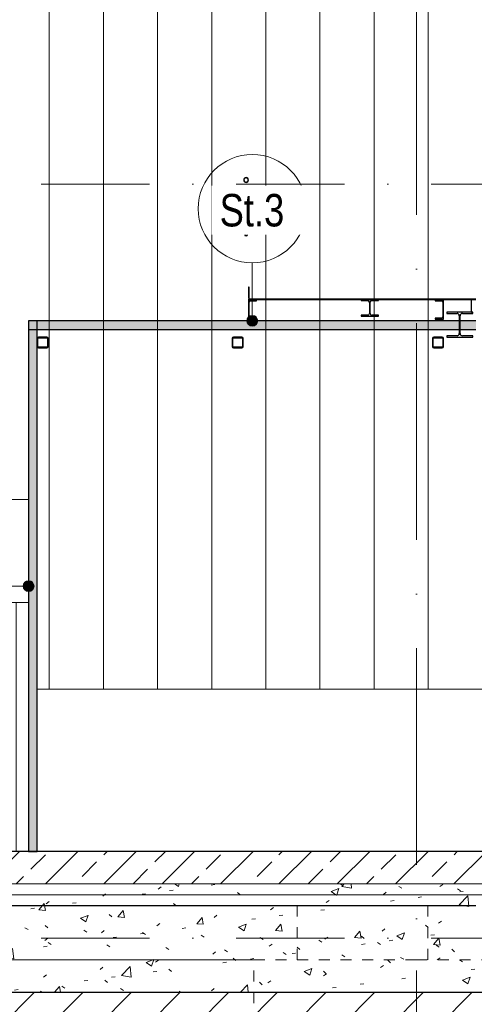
# Model space of a CAD drawing. Header units: millimetres. Extents: x 200776 to 378340, y -23587 to 19113.
# Tile 56 of 61: x 332063 to 336261, y -1411 to 7680. Entities that reach past the tile are written whole.
import ezdxf

# ---------------------------------------------------------------- set-up
doc = ezdxf.new("R2010")
doc.units = ezdxf.units.MM
for name, pattern in [('A_CARA_02_Čárkovaná', [200, 100, -100]), ('Čerchovaná 10mm', [1800, 1000, -400, 0, -400]), ('Čerchovaná 20mm', [3000, 2000, -500, 0, -500]), ('Čerchovaná 3mm', [500, 300, -100, 0, -100])]:
    doc.linetypes.add(name, pattern=pattern)
for name, color, linetype, lineweight in [('CA_DVERE', 7, 'Continuous', 13), ('CA_DVERE_NEVHRA1', 3, 'Čerchovaná 3mm', 13), ('CA_OSY', 5, 'Continuous', 9), ('CA_PODLAHA', 1, 'Continuous', 25), ('CA_PODLAHA25', 7, 'Continuous', 13), ('CA_POHHRA25', 7, 'Continuous', 13), ('CA_PSVBUB', 3, 'Continuous', 9), ('CA_REZY', 1, 'Continuous', 25), ('CA_SRAFY', 9, 'Continuous', 25), ('CA_ZAKLADY25', 7, 'Continuous', 13), ('CA_ZARIZPRED', 8, 'Continuous', 13), ('Popisky podlahy', 250, 'Continuous', 9), ('Vzor v řezu', 55, 'Continuous', 9)]:
    doc.layers.add(name, color=color, linetype=linetype, lineweight=lineweight)
doc.styles.add('Arial_1', font='arial.ttf', dxfattribs={"width": 0.8, "height": 300})
pattern_1 = [(50, (339103.94, 1115), (728.737, -63.756), [76.2, -838.2]), (355, (339103.94, 1115), (-140.97, 764.23), [60.96, -670.56]), (100.451, (339164.7, 1109.7), (587.77, 700.467), [64.76, -712.36]), (46.184, (339103.9, 1318.2), (1084.32, -168.17), [114.3, -1257.3]), (96.636, (339194.3, 1304.2), (949.61, 989.71), [97.14, -1068.54]), (351.184, (339103.9, 1318.2), (949.62, 989.7), [91.44, -1005.84]), (21, (339205.54, 1267.4), (606.458, -409.06), [76.2, -838.2]), (326, (339205.54, 1267.4), (247.21, 736.753), [60.96, -670.56]), (71.451, (339256.1, 1233.3), (853.67, 327.685), [64.76, -712.36]), (37.5, (339103.94, 1115), (12.355, 338.22), [33.528, -628.904, 33.528, -647.192, -673.1]), (37.5, (339103.94, 1115), (12.355, 338.22), [-1343.152, 33.528, -639.572]), (7.5, (339103.94, 1115), (267.279, 400.722), [33.528, -354.584, 33.528, -613.664, -256.54]), (7.5, (339103.94, 1115), (267.279, 400.722), [-1035.304, 33.528, -223.012]), (327.5, (338877.37, 1115), (542.363, -22.915), [33.528, -220.472, 33.528, -1810.512]), (327.5, (338877.37, 1115), (542.363, -22.915), [-287.528, -758.952, 33.528, -1018.032]), (317.5, (338775.77, 1115), (592.517, 101.707), [33.528, -296.672, 33.528, -492.76, -746.76]), (317.5, (338775.77, 1115), (592.517, 101.707), [-856.49, 33.53, -713.23])]

# ---------------------------------------------------------------- blocks, each defined once
blk = doc.blocks.new('ROLLING_SHUTTER_DD_DECOTHERM_S_EN - Rolovací dveře interiér 2000x2500-2554678-Řez 3 - vestavek V9')
at = {"layer": 'CA_DVERE'}
for p, q in [((58367, 3250), (58367, 2300)), ((59000, 3250), (58367, 3250)), ((58367, 2300), (59000, 2300)), ((58885, 0), (58885, 2300)), ((58885, 2300), (58885, 0))]:
    blk.add_line(p, q, dxfattribs=at)
blk = doc.blocks.new('ocelová kce final - 11542_003_OK-HALA_TaO-2_ET_AciS_2025-05-29_upr_dwg-2597525-Řez 3 - vestavek V9')
at = {"layer": 'CA_REZY'}
for p, q in [((61030, 5210), (61030, 5110)), ((61036, 5210), (61030, 5210)), ((61036, 5110), (61036, 5210)), ((61030, 5110), (61036, 5110)), ((63130, 5100), (61030, 5100)), ((61030, 5100), (61030, 5095)), ((61105, 5095), (61030, 5095)), ((61030, 5095), (61030, 4915)), ((61030, 5095), (63130, 5095)), ((61105, 5084.5), (61105, 5095)), ((62230, 5095), (62070, 5095)), ((62070, 5095), (62070, 5086)), ((62230, 5086), (62230, 5095)), ((62755, 5095), (62755, 5084.5)), ((62830, 5095), (62755, 5095)), ((62830, 4915), (62830, 5095)), ((63090, 5095), (63085, 5095)), ((63085, 5095), (63085, 4980)), ((63090, 4980), (63090, 5095)), ((61035.5, 4937.5), (61035.5, 5072.5)), ((61047.5, 5084.5), (61105, 5084.5)), ((62070, 5086), (62132, 5086)), ((62147, 5071), (62147, 4967)), ((62153, 4967), (62153, 5071)), ((62168, 5086), (62230, 5086)), ((62755, 5084.5), (62812.5, 5084.5)), ((62824.5, 5072.5), (62824.5, 4937.5)), ((61030, 4915), (61105, 4915)), ((61105, 4925.5), (61047.5, 4925.5)), ((61105, 4915), (61105, 4925.5)), ((62132, 4952), (62070, 4952)), ((62070, 4952), (62070, 4943)), ((62070, 4943), (62230, 4943)), ((62230, 4952), (62168, 4952)), ((62230, 4943), (62230, 4952)), ((62812.5, 4925.5), (62755, 4925.5)), ((62755, 4925.5), (62755, 4915)), ((62755, 4915), (62830, 4915)), ((63100, 4980), (62860, 4980)), ((62860, 4980), (62860, 4968)), ((62860, 4968), (62955.3, 4968)), ((62976.3, 4947), (62976.3, 4783)), ((62983.8, 4783), (62983.8, 4947)), ((63004.8, 4968), (63100, 4968)), ((63085, 4980), (63090, 4980)), ((63100, 4968), (63100, 4980)), ((59080, 4738), (59080, 4662)), ((59086, 4662), (59086, 4738)), ((59168, 4750), (59092, 4750)), ((59092, 4744), (59168, 4744)), ((59174, 4738), (59174, 4662)), ((59180, 4662), (59180, 4738)), ((60880, 4738), (60880, 4662)), ((60886, 4662), (60886, 4738)), ((60968, 4750), (60892, 4750)), ((60892, 4744), (60968, 4744)), ((60974, 4738), (60974, 4662)), ((60980, 4662), (60980, 4738)), ((62730, 4738), (62730, 4662)), ((62736, 4662), (62736, 4738)), ((62818, 4750), (62742, 4750)), ((62742, 4744), (62818, 4744)), ((62824, 4738), (62824, 4662)), ((62830, 4662), (62830, 4738)), ((62860, 4762), (62860, 4750)), ((62955.3, 4762), (62860, 4762)), ((62860, 4750), (63100, 4750)), ((63100, 4762), (63004.8, 4762)), ((63100, 4750), (63100, 4762)), ((59168, 4656), (59092, 4656)), ((59092, 4650), (59168, 4650)), ((60968, 4656), (60892, 4656)), ((60892, 4650), (60968, 4650)), ((62818, 4656), (62742, 4656)), ((62742, 4650), (62818, 4650)), ((63130, 0), (56273.7, 0)), ((56273.7, -500), (63130, -500))]:
    blk.add_line(p, q, dxfattribs=at)
for centre, radius, start, end in [((61007.8, 6200), 22.2, 90, 270), ((61007.8, 6200), 19.4, 90, 270), ((61007.8, 6200), 22.2, 270, 90), ((61007.8, 6200), 19.3, 270, 90), ((61007.8, 5700), 16, 0, 180), ((61007.8, 5700), 16, 180, 0), ((61007.8, 5700), 14, 0, 180), ((61007.8, 5700), 14, 180, 0), ((61047.5, 5072.5), 12, 90, 180), ((62132, 5071), 15, 0, 90), ((62168, 5071), 15, 90, 180), ((62812.5, 5072.5), 12, 0, 90), ((61047.5, 4937.5), 12, 180, 270), ((62132, 4967), 15, 270, 0), ((62168, 4967), 15, 180, 270), ((62812.5, 4937.5), 12, 270, 0), ((62955.3, 4947), 21, 0, 90), ((63004.8, 4947), 21, 90, 180), ((59092, 4738), 12, 90, 180), ((59092, 4738), 6, 90, 180), ((59168, 4738), 12, 0, 90), ((59168, 4738), 6, 0, 90), ((60892, 4738), 12, 90, 180), ((60892, 4738), 6, 90, 180), ((60968, 4738), 12, 0, 90), ((60968, 4738), 6, 0, 90), ((62742, 4738), 12, 90, 180), ((62742, 4738), 6, 90, 180), ((62818, 4738), 12, 0, 90), ((62818, 4738), 6, 0, 90), ((62955.3, 4783), 21, 270, 0), ((63004.8, 4783), 21, 180, 270), ((59092, 4662), 12, 180, 270), ((59092, 4662), 6, 180, 270), ((59168, 4662), 6, 270, 0), ((59168, 4662), 12, 270, 0), ((60892, 4662), 12, 180, 270), ((60892, 4662), 6, 180, 270), ((60968, 4662), 6, 270, 0), ((60968, 4662), 12, 270, 0), ((62742, 4662), 12, 180, 270), ((62742, 4662), 6, 180, 270), ((62818, 4662), 12, 270, 0), ((62818, 4662), 6, 270, 0)]:
    blk.add_arc(centre, radius, start, end, dxfattribs=at)
blk = doc.blocks.new('ocelová kce final - ocelová kce final-2597615-Řez 3 - vestavek V9')
blk.add_blockref('ocelová kce final - 11542_003_OK-HALA_TaO-2_ET_AciS_2025-05-29_upr_dwg-2597525-Řez 3 - vestavek V9', (0, 0))
blk = doc.blocks.new('Popisek podlahy - Popisek podlahy-1418391-Řez 3 - vestavek V9')
at = {"layer": 'Popisky podlahy'}
blk.add_circle((66732.8, 6100), 500, dxfattribs=at)

msp = doc.modelspace()

# ---------------------------------------------------------------- hatches: boundary and pattern name
at = {"layer": 'CA_POHHRA25', "lineweight": 9}
h = msp.add_hatch(dxfattribs=at)
h.set_pattern_fill('FP_36', color=256, style=0, pattern_type=2)
h.set_pattern_definition([(90, (314835.4, 0), (-500, 3e-14), [])])
h.paths.add_polyline_path([(336473.8, 1500), (336473.8, 4750), (336275.5, 4750), (336275.5, 4762), (336370.8, 4762), (336381.3, 4764.8), (336389, 4772.5), (336391.8, 4783), (336391.8, 4947), (336389, 4957.5), (336381.3, 4965.2), (336370.8, 4968), (336275.5, 4968), (336275.5, 5095), (336235.5, 5095), (336235.5, 4980), (336245.5, 4980), (336245.5, 4968), (336150.3, 4968), (336139.8, 4965.2), (336132.1, 4957.5), (336129.3, 4947), (336129.3, 4783), (336132.1, 4772.5), (336139.8, 4764.8), (336150.3, 4762), (336245.5, 4762), (336245.5, 4750), (336005.5, 4750), (336005.5, 4762), (336100.8, 4762), (336111.3, 4764.8), (336119, 4772.5), (336121.8, 4783), (336121.8, 4947), (336119, 4957.5), (336111.3, 4965.2), (336100.8, 4968), (336005.5, 4968), (336005.5, 4980), (336230.5, 4980), (336230.5, 5095), (335975.5, 5095), (335975.5, 4915), (335900.5, 4915), (335900.5, 4925.5), (335958, 4925.5), (335966.5, 4929), (335970, 4937.5), (335970, 5072.5), (335966.5, 5081), (335958, 5084.5), (335900.5, 5084.5), (335900.5, 5095), (335375.5, 5095), (335375.5, 5086), (335313.5, 5086), (335302.9, 5081.6), (335298.5, 5071), (335298.5, 4967), (335302.9, 4956.4), (335313.5, 4952), (335375.5, 4952), (335375.5, 4943), (335215.5, 4943), (335215.5, 4952), (335277.5, 4952), (335288.1, 4956.4), (335292.5, 4967), (335292.5, 5071), (335288.1, 5081.6), (335277.5, 5086), (335215.5, 5086), (335215.5, 5095), (334250.5, 5095), (334250.5, 5084.5), (334193, 5084.5), (334184.6, 5081), (334181, 5072.5), (334181, 4937.5), (334184.6, 4929), (334193, 4925.5), (334250.5, 4925.5), (334250.5, 4915), (334175.5, 4915), (334175.5, 5100), (336275.5, 5100), (336275.5, 14183.9), (329419.2, 14869.5), (329419.2, 1500), (332030.6, 1500), (332030.6, 2300), (331512.6, 2300), (331512.6, 3250), (332145.6, 3250), (332145.6, 4900), (332225.6, 4900), (332225.6, 4738), (332229.1, 4746.5), (332237.5, 4750), (332313.5, 4750), (332322, 4746.5), (332325.5, 4738), (332325.5, 4662), (332322, 4653.5), (332313.5, 4650), (332237.5, 4650), (332229.1, 4653.5), (332225.6, 4662), (332225.6, 1500), (336473.4, 1500)])
h.paths.add_polyline_path([(334037.5, 4650), (334029.1, 4653.5), (334025.5, 4662), (334025.5, 4738), (334029.1, 4746.5), (334037.5, 4750), (334113.5, 4750), (334122, 4746.5), (334125.5, 4738), (334125.5, 4662), (334122, 4653.5), (334113.5, 4650)])
h.paths.add_polyline_path([(335887.5, 4650), (335879.1, 4653.5), (335875.5, 4662), (335875.5, 4738), (335879.1, 4746.5), (335887.5, 4750), (335963.5, 4750), (335972, 4746.5), (335975.5, 4738), (335975.5, 4662), (335972, 4653.5), (335963.5, 4650)])
h.paths.add_polyline_path([(334113.5, 4656), (334117.8, 4657.8), (334119.5, 4662), (334119.5, 4738), (334117.8, 4742.2), (334113.5, 4744), (334037.5, 4744), (334033.3, 4742.2), (334031.5, 4738), (334031.5, 4662), (334033.3, 4657.8), (334037.5, 4656)])
h.paths.add_polyline_path([(335963.5, 4656), (335967.8, 4657.8), (335969.5, 4662), (335969.5, 4738), (335967.8, 4742.2), (335963.5, 4744), (335887.5, 4744), (335883.3, 4742.2), (335881.5, 4738), (335881.5, 4662), (335883.3, 4657.8), (335887.5, 4656)])
h.paths.add_polyline_path([(332313.5, 4656), (332317.8, 4657.8), (332319.5, 4662), (332319.5, 4738), (332317.8, 4742.2), (332313.5, 4744), (332237.5, 4744), (332233.3, 4742.2), (332231.5, 4738), (332231.5, 4662), (332233.3, 4657.8), (332237.5, 4656)])
h.paths.add_polyline_path([(336461.1, 4762), (336473.8, 4762), (336473.8, 4968), (336418.5, 4967.5), (336409.8, 4965.2), (336402.1, 4957.5), (336399.3, 4947), (336399.3, 4783), (336402.1, 4772.5), (336409.8, 4764.8), (336421.7, 4762)])
h.paths.add_polyline_path([(336285.5, 4980), (336473.8, 4980), (336473.8, 5007), (336285.5, 5007)])
h.paths.add_polyline_path([(334181.5, 5110), (334175.5, 5110), (334175.5, 5210), (334181.5, 5210)])
h.paths.add_polyline_path([(334153.3, 5684), (334141.4, 5690.1), (334137.3, 5700), (334143.4, 5711.9), (334153.3, 5716), (334164.6, 5711.3), (334169.3, 5700), (334163.2, 5688.1)])
h.paths.add_polyline_path([(334153.3, 5686), (334163.2, 5690.1), (334167.3, 5700), (334163.2, 5709.9), (334153.3, 5714), (334143.4, 5709.9), (334139.3, 5700), (334143.4, 5690.1), (334146.8, 5688.7)])
h.paths.add_polyline_path([(334153.3, 6177.7), (334139.6, 6182.8), (334132.1, 6193.1), (334132.1, 6206.9), (334140.2, 6218), (334153.3, 6222.2), (334167, 6217.2), (334174.5, 6206.9), (334174.5, 6193.1), (334166.4, 6182), (334162.2, 6180.6)])
h.paths.add_polyline_path([(334153.3, 6180.6), (334167, 6186.3), (334172.6, 6200), (334166.4, 6213.9), (334153.3, 6219.3), (334139.6, 6213.7), (334133.9, 6200), (334140.2, 6186.1), (334150, 6182)])
h.paths.add_polyline_path([(336425.5, 7880), (336473.8, 7880), (336473.8, 14164), (336425.5, 14168.9), (336425.5, 8259.6)])
h.paths.add_polyline_path([(335040, 9100), (334925.5, 9100), (334925.5, 9132), (335040, 9132), (335053.5, 9135.6), (335063.4, 9145.5), (335067, 9159), (335067, 9741), (335063.4, 9754.5), (335053.5, 9764.4), (335040, 9768), (334925.5, 9768), (334925.5, 9793), (334922.9, 9786.6), (334916.5, 9784), (334759.5, 9784), (334746.8, 9778.7), (334741.5, 9766), (334741.5, 9609), (334738.9, 9602.6), (334732.5, 9600), (334725.5, 9600), (334725.5, 9800), (335040.5, 9800), (335040.5, 9870), (335110.5, 9870), (335111, 9800), (335335.5, 9800), (335335.5, 9805), (336260.5, 9805), (336260.5, 9680), (336200.5, 9680), (336200.5, 9688), (336243.5, 9688), (336252, 9691.5), (336255.5, 9700), (336255.5, 9780), (336252, 9788.5), (336243.5, 9792), (336200.5, 9792), (336200.5, 9800), (335425.5, 9800), (335425.5, 9600), (335418.5, 9600), (335412.2, 9602.6), (335409.5, 9609), (335409.5, 9766), (335404.3, 9778.7), (335391.5, 9784), (335234.5, 9784), (335228.2, 9786.6), (335225.5, 9793), (335225.5, 9768), (335111, 9768), (335097.5, 9764.4), (335087.7, 9754.5), (335084, 9741), (335084, 9159), (335087.7, 9145.5), (335097.5, 9135.6), (335111, 9132), (335225.5, 9132), (335225.5, 9100), (335067, 9100)])
h.paths.add_polyline_path([(336158.5, 12854.5), (336088.8, 12855.3), (336085.1, 12857.6), (336081.7, 12862.5), (336080.5, 12868.6), (336080.8, 12949.7), (336083.2, 12955.4), (336087.3, 12959.4), (336092.5, 12960.8), (336162.3, 12960), (336166, 12957.7), (336169.4, 12952.7), (336170.5, 12946.6), (336170.2, 12865.5), (336167.9, 12859.8), (336163.7, 12855.9), (336159.9, 12854.7)])
h.paths.add_polyline_path([(336092.5, 12861.6), (336161.1, 12862.3), (336163.9, 12865.6), (336164.5, 12868.6), (336163.9, 12949.7), (336161.1, 12953), (336158.5, 12953.7), (336089.9, 12953), (336087.1, 12949.7), (336086.5, 12946.6), (336087.2, 12865.5), (336089.9, 12862.3), (336091.2, 12861.7)])
h.paths.add_polyline_path([(333283.5, 12964.3), (333213.8, 12965.2), (333210.1, 12967.6), (333206.7, 12972.7), (333205.5, 12979.2), (333205.8, 13064.1), (333208.2, 13070.1), (333212.3, 13074.2), (333217.5, 13075.6), (333287.3, 13074.8), (333291, 13072.4), (333294.4, 13067.2), (333295.5, 13060.8), (333295.2, 12975.9), (333292.9, 12969.9), (333288.7, 12965.8), (333284.9, 12964.5)])
h.paths.add_polyline_path([(333217.5, 12971.7), (333286.1, 12972.5), (333288.9, 12975.9), (333289.5, 12979.2), (333288.9, 13064.1), (333286.1, 13067.5), (333283.5, 13068.2), (333214.9, 13067.5), (333212.1, 13064), (333211.5, 13060.8), (333212.2, 12975.9), (333214.9, 12972.5), (333216.2, 12971.9)])
h.paths.add_polyline_path([(330346.6, 13073.9), (330339.8, 13074.8), (330336.1, 13077.3), (330332.7, 13082.7), (330331.5, 13089.5), (330331.8, 13178.6), (330334.2, 13184.9), (330338.3, 13189.2), (330343.5, 13190.7), (330413.3, 13189.8), (330417, 13187.3), (330420.4, 13181.9), (330421.5, 13175.1), (330421.2, 13086), (330418.9, 13079.8), (330414.7, 13075.4), (330409.5, 13073.9)])
h.paths.add_polyline_path([(330409.5, 13081.7), (330413.3, 13083.4), (330415.4, 13087.7), (330415.5, 13089.5), (330414.9, 13178.6), (330412.1, 13182.2), (330409.5, 13182.9), (330340.9, 13182.2), (330338.1, 13178.5), (330337.5, 13175.1), (330338.2, 13086), (330340.9, 13082.5), (330343.5, 13081.7), (330346.6, 13081.7)])
h.paths.add_polyline_path([(336215.1, 14001.5), (336036, 14019.5), (336036.9, 14028.9), (336108.6, 14021.7), (336119.6, 14025.1), (336125, 14035.2), (336137.1, 14156.6), (336133.8, 14167.6), (336123.7, 14173), (336052.1, 14180.2), (336053, 14189.6), (336232.1, 14171.7), (336231.2, 14162.2), (336159.5, 14169.4), (336148.5, 14166.1), (336143.1, 14156), (336131, 14034.6), (336134.3, 14023.6), (336144.4, 14018.2), (336216, 14011)])
h.paths.add_polyline_path([(335099, 14154.1), (335095.7, 14154.2), (334997.8, 14165.1), (334993.1, 14168), (334989.9, 14172.2), (334989.1, 14176.9), (334996.3, 14244.9), (334999.2, 14248.9), (335005.7, 14252.2), (335011.2, 14252.9), (335013.5, 14252.9), (335111.3, 14242), (335116, 14239.1), (335119.2, 14234.8), (335120, 14230.1), (335112.9, 14162.2), (335110, 14158.1), (335103.4, 14154.8), (335099.5, 14154.2)])
h.paths.add_polyline_path([(335097.9, 14160.1), (335102.3, 14161.3), (335104.9, 14164.1), (335105.9, 14172.2), (335111.3, 14233.3), (335108.6, 14236.3), (335104.1, 14237.8), (335008.2, 14246.3), (335004.8, 14244), (335004, 14241.7), (334997.8, 14173.7), (335000.6, 14170.7), (335005.1, 14169.3), (335096.3, 14160.2)])
h.paths.add_polyline_path([(333340.1, 14289), (333161, 14307), (333161.9, 14316.4), (333233.6, 14309.2), (333244.6, 14312.6), (333250, 14322.7), (333262.1, 14444.1), (333258.8, 14455.1), (333248.7, 14460.5), (333177.1, 14467.7), (333178, 14477.1), (333357.1, 14459.2), (333356.2, 14449.7), (333284.5, 14456.9), (333273.5, 14453.6), (333268.1, 14443.5), (333256, 14322.1), (333259.3, 14311.1), (333269.4, 14305.7), (333341, 14298.5)])
h.paths.add_polyline_path([(330466.1, 14576.4), (330287, 14594.4), (330287.9, 14603.8), (330359.6, 14596.6), (330370.6, 14600), (330376, 14610.1), (330388.1, 14731.5), (330384.8, 14742.5), (330374.7, 14747.9), (330303.1, 14755.1), (330304, 14764.5), (330483.1, 14746.6), (330482.2, 14737.1), (330410.5, 14744.3), (330399.5, 14741), (330394.1, 14730.9), (330382, 14609.5), (330385.3, 14598.5), (330395.4, 14593.1), (330467, 14585.9)])
at = {"layer": 'CA_PSVBUB'}
h = msp.add_hatch(color=256, dxfattribs=at)
edge = h.paths.add_edge_path()
edge.add_arc((332145.6, 2450), 50, 0, 360)
at = {"layer": 'CA_SRAFY', "lineweight": 9}
h = msp.add_hatch(dxfattribs=at)
h.set_pattern_fill('FP_56', color=256, angle=-18.43, style=0, pattern_type=2)
h.set_pattern_definition([(251.57, (332220.476, 2455.08), (0.003194, -40.64254), [6.096, -283.058, 32.106, 0]), (108.43, (332220.476, 2444.92), (-0.003194, -40.64254), [6.096, -283.058, 31.648, 0]), (198.43, (332220.476, 2455.08), (101.60858, 20.31297), [96.368, -224.892]), (161.57, (332220.476, 2444.92), (-101.60858, 20.31297), [96.368, -224.892])])
h.paths.add_polyline_path([(332145.6, 0), (332225.6, 0), (332225.6, 4900), (332145.6, 4900), (332145.6, 129.8)])
h = msp.add_hatch(dxfattribs=at)
h.set_pattern_fill('FP_58', color=256, angle=-113.578, style=0, pattern_type=2)
h.set_pattern_definition([(246.422, (334137.505, 4888.96), (-0.0002, -220.727), [38.113, -20.106, 100.311, -20.106, -62.196]), (246.422, (334137.505, 4888.96), (-0.0002, -220.727), [-178.636, 38.113, -24.083]), (293.578, (334195.3, 4888.96), (96.332, 0.0005), [38.113, -20.106, 100.311, -20.106, -62.196]), (293.578, (334195.3, 4888.96), (96.332, 0.0005), [-178.636, 38.113, -24.083]), (180, (334195.3, 4888.96), (-7e-13, -220.726), [57.799, -38.532]), (180, (334147.14, 4690.3), (-7e-13, -220.726), [57.799, -38.532]), (270, (334210.55, 4854.03), (96.334, -3e-13), [18.426, -202.3]), (270, (334162.38, 4743.67), (96.334, -3e-13), [18.426, -202.3]), (270, (334122.26, 4854.03), (96.334, -3e-13), [18.426, -202.3]), (270, (334074.09, 4743.67), (96.334, -3e-13), [18.426, -202.3])])
h.paths.add_polyline_path([(336220, 4820), (336275.5, 4820), (336275.5, 4900), (332145.6, 4900), (332145.6, 4820), (335910.9, 4820)])
h = msp.add_hatch(dxfattribs=at)
h.set_pattern_fill('FP_49', color=256, style=0, pattern_type=2)
h.set_pattern_definition([(45, (339103.94, 1115), (-269.408, 269.408), []), (45, (339373.35, 1115), (-269.408, 269.408), [190.5, -95.25])])
h.paths.add_polyline_path([(337456.5, -300), (343271.2, -300), (343271.2, 0), (329419.2, 0), (329419.2, -300), (336838.2, -300)])
h = msp.add_hatch(dxfattribs=at)
h.set_pattern_fill('FP_48', color=256, style=0, pattern_type=2)
h.set_pattern_definition(pattern_1)
h.paths.add_polyline_path([(343020.8, -400), (343271.2, -400), (343271.2, -300), (329419.2, -300), (329419.2, -400), (342402.5, -400)])
h = msp.add_hatch(dxfattribs=at)
h.set_pattern_fill('FP_48', color=256, style=0, pattern_type=2)
h.set_pattern_definition(pattern_1)
h.paths.add_polyline_path([(338693, -1300), (343271.2, -1300), (343271.2, -400), (329419.2, -400), (329419.2, -1300), (338074.7, -1300)])
at = {"layer": 'Popisky podlahy'}
h = msp.add_hatch(color=7, dxfattribs=at)
edge = h.paths.add_edge_path()
edge.add_arc((334210.5, 4900), 50, 0, 360)
at = {"layer": 'Vzor v řezu'}
h = msp.add_hatch(dxfattribs=at)
h.set_pattern_fill('FP_50', color=256, style=0, pattern_type=2)
h.set_pattern_definition([(45, (339103.94, 1115), (-224.506, 224.506), [])])
h.paths.add_polyline_path([(346112, -3565.5), (347624.2, -3565.5), (347624.2, 5059.5), (345473, 5071.3), (345075.1, 4997.6), (345075.1, -210), (343640.5, -210), (343640.5, -1140), (343271.2, -1140), (343271.2, -1300), (329419.2, -1300), (329419.2, -3565.5), (345802.9, -3565.5)])

# ---------------------------------------------------------------- linework, layer by layer
at = {"layer": 'CA_OSY', "linetype": 'Čerchovaná 20mm'}
msp.add_line((335725.4, -6123.3), (335725.4, 17912.5), dxfattribs=at)
at = {"layer": 'CA_OSY', "linetype": 'Čerchovaná 10mm'}
for p, q in [((326861.3, 6160), (348330, 6160)), ((326861.3, 0), (348330, 0)), ((326861.3, -800), (348330, -800))]:
    msp.add_line(p, q, dxfattribs=at)
at = {"layer": 'CA_PODLAHA'}
for p, q in [((336275.5, 4900), (332145.6, 4900)), ((332145.6, 4900), (332145.6, 4820)), ((332145.6, 4820), (336275.5, 4820)), ((343271.2, 0), (329419.2, 0)), ((329419.2, -1300), (343271.2, -1300))]:
    msp.add_line(p, q, dxfattribs=at)
at = {"layer": 'CA_PODLAHA25'}
for p, q in [((343271.2, -300), (329419.2, -300)), ((343271.2, -400), (329419.2, -400))]:
    msp.add_line(p, q, dxfattribs=at)
at = {"layer": 'CA_POHHRA25'}
for p, q in [((332225.6, 1500), (335726.4, 1500)), ((335726.4, 1500), (335726.4, 0)), ((335726.4, 0), (335726.4, 1500)), ((335726.4, 1500), (343226.1, 1500)), ((330716.9, -1000), (334225.8, -1000))]:
    msp.add_line(p, q, dxfattribs=at)
at = {"layer": 'CA_PSVBUB'}
msp.add_line((332145.6, 2450), (331645.6, 2450), dxfattribs=at)
msp.add_circle((332145.6, 2450), 50, dxfattribs=at)
at = {"layer": 'CA_REZY'}
for p, q in [((332145.6, 4900), (332145.6, 0)), ((332225.6, 0), (332225.6, 4900)), ((332145.6, 0), (332225.6, 0))]:
    msp.add_line(p, q, dxfattribs=at)
at = {"layer": 'CA_ZAKLADY25', "linetype": 'A_CARA_02_Čárkovaná', "lineweight": 9}
for p, q in [((334626.4, -500), (334626.4, -1000)), ((335831.2, -500), (335831.2, -1000)), ((334225.8, -1000), (335725.5, -1000)), ((334225.8, -2000), (334225.8, -1000)), ((335725.5, -1000), (336525.5, -1000)), ((335725.5, -2000), (335725.5, -1000))]:
    msp.add_line(p, q, dxfattribs=at)
at = {"layer": 'Popisky podlahy'}
msp.add_line((334210.5, 4900), (334210.5, 5435), dxfattribs=at)
msp.add_circle((334210.5, 4900), 50, dxfattribs=at)

# ---------------------------------------------------------------- block references
at = {"layer": 'CA_DVERE_NEVHRA1'}
msp.add_blockref('ROLLING_SHUTTER_DD_DECOTHERM_S_EN - Rolovací dveře interiér 2000x2500-2554678-Řez 3 - vestavek V9', (273145.5, 0), dxfattribs=at)
at = {"layer": 'CA_ZARIZPRED'}
msp.add_blockref('ocelová kce final - ocelová kce final-2597615-Řez 3 - vestavek V9', (273145.5, 0), dxfattribs=at)
at = {"layer": 'Popisky podlahy'}
msp.add_blockref('Popisek podlahy - Popisek podlahy-1418391-Řez 3 - vestavek V9', (267477.8, -165), dxfattribs=at)

# ---------------------------------------------------------------- next in the draw order: texts
at = {"layer": 'Popisky podlahy', "color": 7, "insert": (333909.3, 6071), "char_height": 300, "width": 737.552, "attachment_point": 1, "style": 'Arial_1', "bg_fill": 3, "box_fill_scale": 1.25, "bg_fill_color": 256, "bg_fill_true_color": 13158600, "bg_fill_transparency": 0}
msp.add_mtext('St.3', dxfattribs=at)

doc.saveas('drawing.dxf')
